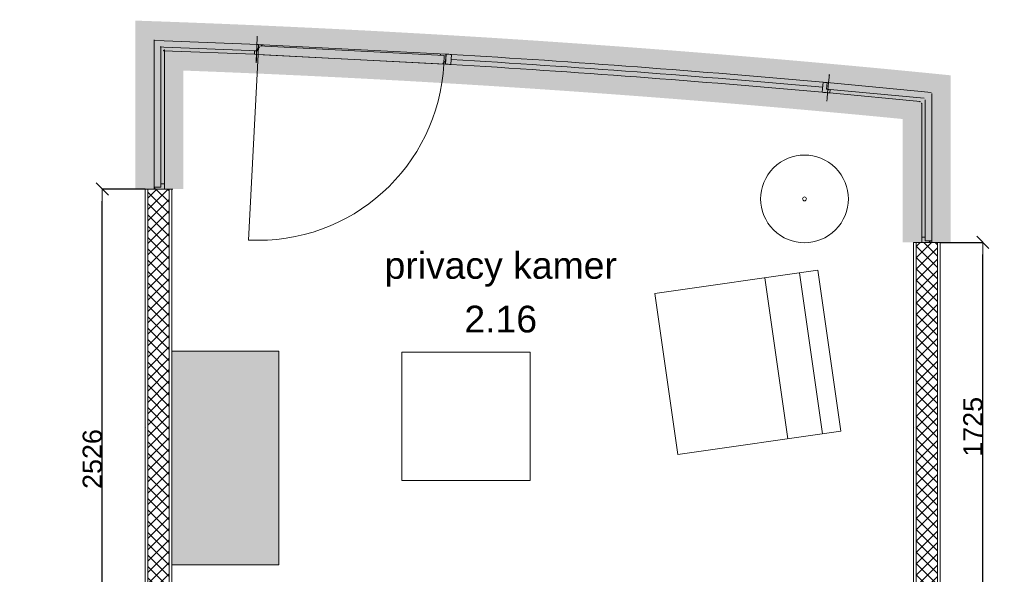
# Model space of a CAD drawing. Extents: x -238421 to 258165, y -34825 to 126331.
# Tile 22 of 239: x -197180 to -192575, y 39460 to 42054. Entities that reach past the tile are written whole.
import ezdxf

# ---------------------------------------------------------------- set-up
doc = ezdxf.new("R2010")
doc.units = 0
doc.header["$LTSCALE"] = 50
doc.linetypes.add('_ .', pattern=[190, 90, -50, 0, -50])
doc.layers.get('0').update_dxf_attribs({"linetype": 'CONTINUOUS'})
doc.layers.get('Defpoints').update_dxf_attribs({"linetype": 'CONTINUOUS'})
for name, color, linetype in [('00 Arc Simple systeem 2D arcering', 7, 'CONTINUOUS'), ('00 Ruimtenummer', 7, 'CONTINUOUS'), ('00 Simple', 7, 'CONTINUOUS'), ('00 Simple 2D arcering', 7, 'CONTINUOUS'), ('00 Simple Afdek-arcering', 7, 'CONTINUOUS'), ('00 Simple Deuren', 7, 'CONTINUOUS'), ('00 Simple Ramen', 7, 'CONTINUOUS'), ('22 Binnenwanden', 7, 'CONTINUOUS'), ('22 Binnenwanden Doorsnede-arcering', 7, 'CONTINUOUS'), ('22 Binnenwanden Laagscheidingslijnen', 7, 'CONTINUOUS'), ('82 Interieur', 7, 'CONTINUOUS'), ('82 Interieur Afdek-arcering', 7, 'CONTINUOUS'), ('A Stramien', 7, 'CONTINUOUS'), ('Tekst_dim 1_ 50', 7, 'CONTINUOUS'), ('WM5448--', 1, 'CONTINUOUS')]:
    doc.layers.add(name, color=color, linetype=linetype)
doc.styles.add('GENERATED_STYLE_1', font='ARIAL.TTF')
doc.dimstyles.new('GENERATED_STYLE__3', dxfattribs={"dimtxt": 89.999998, "dimasz": 57, "dimexe": 0.18, "dimexo": 0, "dimgap": 0.09, "dimtad": 1, "dimdec": 0, "dimzin": 0, "dimdsep": 46, "dimtxsty": 'GENERATED_STYLE_1', "dimblk": 'ARROWHEAD_6', "dimblk1": 'ARROWHEAD_6', "dimblk2": 'ARROWHEAD_6', "dimcen": 0.09, "dimclrd": 1, "dimclre": 1, "dimclrt": 2, "dimadec": 1, "dimazin": 0, "dimtfac": 1, "dimtdec": 4, "dimtmove": 0, "dimatfit": 3, "dimfxl": 0, "dimtolj": 1, "dimtzin": 0, "dimarcsym": 0})
pattern_1 = [(45, (0, 0), (-31.82, 31.82), [])]
pattern_2 = [(0, (0, 0), (0, 37.5), [0, -37.5])]
pattern_3 = [(45, (0, 0), (-26.516504, 26.516504), []), (135, (0, 0), (26.516504, 26.516504), [])]

# ---------------------------------------------------------------- blocks, each defined once
blk = doc.blocks.new('Slab_1_2', base_point=(28933.8, 14942.9))
at = {"layer": '82 Interieur Afdek-arcering', "linetype": 'Continuous', "lineweight": 0}
blk.add_hatch(color=255, dxfattribs=at).paths.add_polyline_path([(28933.8, 14942.9), (28933.8, 13942.9), (28433.8, 13942.9), (28433.8, 14942.9)], flags=0)
at = {"layer": '82 Interieur', "color": 1, "linetype": 'Continuous', "lineweight": 0, "flags": 128}
blk.add_lwpolyline([(28933.8, 14942.9), (28933.8, 13942.9), (28433.8, 13942.9), (28433.8, 14942.9)], close=True, dxfattribs=at)
blk = doc.blocks.new('R gebogen 14 - gebogen kozijn_2')
at = {"layer": '00 Simple Ramen', "color": 1, "linetype": 'Continuous', "lineweight": 0}
for p, q in [((-897.4, -47), (-896, 0)), ((-896, 0), (-896.7, -47)), ((-896, 0), (-896.7, -47)), ((897.4, -47), (896, 0)), ((896, 0), (896.7, -47)), ((896, 0), (896.7, -47)), ((-871, -0.4), (-871.7, -47.4)), ((871, -0.4), (871.7, -47.4)), ((-896.7, -47), (-897.4, -47)), ((896.7, -47), (897.4, -47))]:
    blk.add_line(p, q, dxfattribs=at)
for radius, start, end in [(57289, 269.10389, 269.12889), (57289, 270.87111, 270.89611), (57312.5, 269.128889, 270.871111), (57289, 269.12889, 270.87111), (57336, 269.103886, 269.128889), (57336, 269.128889, 270.871111), (57336, 270.871111, 270.896114)]:
    blk.add_arc((0, 57282), radius, start, end, dxfattribs=at)
blk = doc.blocks.new('D1a bu h 15_3')
at = {"layer": '00 Simple 2D arcering', "linetype": 'Continuous', "lineweight": 0}
h = blk.add_hatch(dxfattribs=at)
h.set_pattern_fill('12_NAALDHOUT_0002', color=9, style=0, pattern_type=2)
h.set_pattern_definition(pattern_1)
h.paths.add_polyline_path([(-442.9, 0), (-442.5, -47), (-430, -47), (-430, 0)], flags=0)
h = blk.add_hatch(dxfattribs=at)
h.set_pattern_fill('12_NAALDHOUT_0002', color=9, style=0, pattern_type=2)
h.set_pattern_definition(pattern_1)
h.paths.add_polyline_path([(-430, 0), (-434.5, 0), (-434.5, -47), (-430, -47)], flags=0)
h = blk.add_hatch(dxfattribs=at)
h.set_pattern_fill('12_NAALDHOUT_0002', color=9, style=0, pattern_type=2)
h.set_pattern_definition(pattern_1)
h.paths.add_polyline_path([(-434.5, -7), (-434.5, 0), (-417.5, 0), (-417.5, -7)], flags=0)
h = blk.add_hatch(dxfattribs=at)
h.set_pattern_fill('12_NAALDHOUT_0002', color=9, style=0, pattern_type=2)
h.set_pattern_definition(pattern_1)
h.paths.add_polyline_path([(434.5, -7), (417.5, -7), (417.5, 0), (434.5, 0)], flags=0)
h = blk.add_hatch(dxfattribs=at)
h.set_pattern_fill('12_NAALDHOUT_0002', color=9, style=0, pattern_type=2)
h.set_pattern_definition(pattern_1)
h.paths.add_polyline_path([(442.9, 0), (430, 0), (430, -47), (442.5, -47)], flags=0)
h = blk.add_hatch(dxfattribs=at)
h.set_pattern_fill('12_NAALDHOUT_0002', color=9, style=0, pattern_type=2)
h.set_pattern_definition(pattern_1)
h.paths.add_polyline_path([(434.5, 0), (430, 0), (430, -47), (434.5, -47)], flags=0)
at = {"layer": '00 Simple Deuren', "color": 1, "linetype": 'Continuous', "lineweight": 0}
for p, q in [((-442.9, 0), (442.9, 0)), ((-442.5, -47), (-442.9, 0)), ((-417.5, -7), (-417.5, 0)), ((417.5, -7), (417.5, 0)), ((442.5, -47), (442.9, 0)), ((434.5, -7), (-434.5, -7)), ((-434.5, -7), (-434.5, -47)), ((434.5, -47), (434.5, -7)), ((-442.5, -47), (442.5, -47)), ((-434.5, -47), (434.5, -47))]:
    blk.add_line(p, q, dxfattribs=at)
at = {"layer": '00 Simple Deuren', "color": 9, "linetype": 'Continuous', "lineweight": 0}
blk.add_line((-434.5, -47), (-434.5, -916), dxfattribs=at)
blk.add_arc((-434.5, -47), 869, 270, 0, dxfattribs=at)
blk = doc.blocks.new('Wall_45_2', base_point=(31497.2, 16112.4))
at = {"layer": '00 Simple Afdek-arcering', "linetype": 'Continuous', "lineweight": 0}
blk.add_hatch(color=255, dxfattribs=at).paths.add_polyline_path([(31497.2, 16112.4), (31500.7, 16151.2), (31505, 16198), (31508.5, 16236.8, 0.00782), (29718.9, 16371), (29716.6, 16332.1), (29713.8, 16285.2), (29711.5, 16246.2, -0.00782)], flags=0)
at = {"layer": '00 Simple', "color": 1, "linetype": 'Continuous', "lineweight": 0}
for p, q in [((28832, 16377.6), (28833.2, 16404.1)), ((28833.2, 16404.1), (28833.7, 16416.6)), ((28830, 16330.7), (28832, 16377.6)), ((28828.3, 16291.7), (28828.8, 16304.2)), ((28828.8, 16304.2), (28830, 16330.7)), ((31505, 16198), (31507.4, 16224.4)), ((31507.4, 16224.4), (31508.5, 16236.8)), ((31500.7, 16151.2), (31505, 16198)), ((31497.2, 16112.4), (31498.3, 16124.8)), ((31498.3, 16124.8), (31500.7, 16151.2))]:
    blk.add_line(p, q, dxfattribs=at)
at = {"layer": '00 Simple Deuren', "color": 1, "linetype": 'Continuous', "lineweight": 0, "zscale": 1000, "rotation": 357.0517051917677}
blk.add_blockref('D1a bu h 15_3', (29274.3, 16354.8), dxfattribs=at)
at = {"layer": '00 Simple Ramen', "color": 1, "linetype": 'Continuous', "lineweight": 0, "zscale": 1000, "rotation": 175.7130345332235}
blk.add_blockref('R gebogen 14 - gebogen kozijn_2', (30607.3, 16218.2), dxfattribs=at)
blk = doc.blocks.new('Wall_46_2', base_point=(28371.3, 15701))
at = {"layer": '22 Binnenwanden Doorsnede-arcering', "linetype": 'Continuous', "lineweight": 0}
h = blk.add_hatch(dxfattribs=at)
h.set_pattern_fill('10_GIPS_0002', color=9, style=0, pattern_type=2)
h.set_pattern_definition(pattern_2)
h.paths.add_polyline_path([(28308.8, 15701), (28308.8, 13175.3), (28321.3, 13175.3), (28321.3, 15701)], flags=0)
h = blk.add_hatch(dxfattribs=at)
h.set_pattern_fill('13_45GR_ISOLATIE_0002', color=9, style=0, pattern_type=2)
h.set_pattern_definition(pattern_3)
h.paths.add_polyline_path([(28421.3, 13175.3), (28421.3, 15701), (28321.3, 15701), (28321.3, 13175.3)], flags=0)
h = blk.add_hatch(dxfattribs=at)
h.set_pattern_fill('10_GIPS_0002', color=9, style=0, pattern_type=2)
h.set_pattern_definition(pattern_2)
h.paths.add_polyline_path([(28433.8, 13175.3), (28433.8, 15701), (28421.3, 15701), (28421.3, 13175.3)], flags=0)
at = {"layer": '22 Binnenwanden', "color": 1, "linetype": 'Continuous', "lineweight": 0}
for p, q in [((28308.8, 15701), (28308.8, 13175.3)), ((28433.8, 15701), (28308.8, 15701)), ((28433.8, 13175.3), (28433.8, 15701))]:
    blk.add_line(p, q, dxfattribs=at)
at = {"layer": '22 Binnenwanden Laagscheidingslijnen', "color": 9, "linetype": 'Continuous', "lineweight": 0}
for p, q in [((28321.3, 15701), (28321.3, 13175.3)), ((28421.3, 13175.3), (28421.3, 15701))]:
    blk.add_line(p, q, dxfattribs=at)
blk = doc.blocks.new('Wall_47_2', base_point=(31964.3, 15451.5))
at = {"layer": '22 Binnenwanden Doorsnede-arcering', "linetype": 'Continuous', "lineweight": 0}
h = blk.add_hatch(dxfattribs=at)
h.set_pattern_fill('10_GIPS_0002', color=9, style=0, pattern_type=2)
h.set_pattern_definition(pattern_2)
h.paths.add_polyline_path([(31901.8, 15451.5), (31901.8, 13726.1), (31914.3, 13726.1), (31914.3, 15451.5)], flags=0)
h = blk.add_hatch(dxfattribs=at)
h.set_pattern_fill('13_45GR_ISOLATIE_0002', color=9, style=0, pattern_type=2)
h.set_pattern_definition(pattern_3)
h.paths.add_polyline_path([(32014.3, 13726.1), (32014.3, 15451.5), (31914.3, 15451.5), (31914.3, 13726.1)], flags=0)
h = blk.add_hatch(dxfattribs=at)
h.set_pattern_fill('10_GIPS_0002', color=9, style=0, pattern_type=2)
h.set_pattern_definition(pattern_2)
h.paths.add_polyline_path([(32026.8, 13726.1), (32026.8, 15451.5), (32014.3, 15451.5), (32014.3, 13726.1)], flags=0)
at = {"layer": '22 Binnenwanden', "color": 1, "linetype": 'Continuous', "lineweight": 0}
for p, q in [((31901.8, 15451.5), (31901.8, 13726.1)), ((32026.8, 15451.5), (31901.8, 15451.5)), ((32026.8, 13726.1), (32026.8, 15451.5))]:
    blk.add_line(p, q, dxfattribs=at)
at = {"layer": '22 Binnenwanden Laagscheidingslijnen', "color": 9, "linetype": 'Continuous', "lineweight": 0}
for p, q in [((31914.3, 15451.5), (31914.3, 13726.1)), ((32014.3, 13726.1), (32014.3, 15451.5))]:
    blk.add_line(p, q, dxfattribs=at)
blk = doc.blocks.new('R hoekraam glas-glas 15_8')
at = {"layer": '00 Simple 2D arcering', "linetype": 'Continuous', "lineweight": 0}
h = blk.add_hatch(dxfattribs=at)
h.set_pattern_fill('12_NAALDHOUT_0002', color=9, style=0, pattern_type=2)
h.set_pattern_definition(pattern_1)
h.paths.add_polyline_path([(-325, 0), (-317, 0), (-317, -30), (-300, -30), (-300, -47), (-325, -47)], flags=0)
at = {"layer": '00 Simple Ramen', "color": 1, "linetype": 'Continuous', "lineweight": 0}
for p, q in [((-325, 0), (-317, 0)), ((-325, -47), (-325, 0)), ((-325, 0), (-325, -47)), ((-317, 0), (-317, -30)), ((-317, 0), (325, 0)), ((325, 0), (372, 0)), ((-317, -30), (-300, -30)), ((-317, -30), (325, -30)), ((-317, -30), (325, -30)), ((-300, -30), (-300, -47)), ((325, -30), (342, -30)), ((-300, -47), (-325, -47)), ((325, -47), (-300, -47))]:
    blk.add_line(p, q, dxfattribs=at)
blk.add_point((325, -47), dxfattribs=at)
blk = doc.blocks.new('Wall_63_2', base_point=(32026.8, 15451.5))
at = {"layer": '00 Simple Afdek-arcering', "linetype": 'Continuous', "lineweight": 0}
blk.add_hatch(color=255, dxfattribs=at).paths.add_polyline_path([(32026.8, 16187.5), (31940.8, 16101.5), (31901.8, 16062.5), (31901.8, 15451.5), (31940.8, 15451.5), (31987.8, 15451.5), (32026.8, 15451.5)], flags=0)
at = {"layer": '00 Simple', "color": 1, "linetype": 'Continuous', "lineweight": 0}
for p, q in [((31914.3, 15451.5), (31901.8, 15451.5)), ((31940.8, 15451.5), (31914.3, 15451.5)), ((31987.8, 15451.5), (31940.8, 15451.5)), ((32014.3, 15451.5), (31987.8, 15451.5)), ((32026.8, 15451.5), (32014.3, 15451.5))]:
    blk.add_line(p, q, dxfattribs=at)
at = {"layer": '00 Simple Ramen', "color": 1, "linetype": 'Continuous', "lineweight": 0, "xscale": -1, "zscale": 1000, "rotation": 270.0000000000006}
blk.add_blockref('R hoekraam glas-glas 15_8', (31987.8, 15776.5), dxfattribs=at)
blk = doc.blocks.new('R hoekraam glas-glas 15_9')
at = {"layer": '00 Simple 2D arcering', "linetype": 'Continuous', "lineweight": 0}
h = blk.add_hatch(dxfattribs=at)
h.set_pattern_fill('12_NAALDHOUT_0002', color=9, style=0, pattern_type=2)
h.set_pattern_definition(pattern_1)
h.paths.add_polyline_path([(-217.1, -47), (-207.1, -47), (-207.1, -30), (-224.1, -30), (-224.1, 0), (-217.1, 0)], flags=0)
at = {"layer": '00 Simple Ramen', "color": 1, "linetype": 'Continuous', "lineweight": 0}
for p, q in [((-224.1, -30), (-224.1, 0)), ((-224.1, 0), (-217.1, 0)), ((-224.1, 0), (217.1, 0)), ((-217.1, 0), (-217.1, -47)), ((-217.1, 0), (-217.1, -47)), ((217.1, 0), (264.1, 0)), ((-207.1, -30), (-224.1, -30)), ((-224.1, -30), (217.1, -30)), ((-224.1, -30), (217.1, -30)), ((-207.1, -47), (-207.1, -30)), ((217.1, -30), (234.1, -30)), ((-217.1, -47), (-207.1, -47)), ((217.1, -47), (-207.1, -47))]:
    blk.add_line(p, q, dxfattribs=at)
blk.add_point((217.1, -47), dxfattribs=at)
blk = doc.blocks.new('Wall_64_2', base_point=(31509.1, 16236.8))
at = {"layer": '00 Simple Afdek-arcering', "linetype": 'Continuous', "lineweight": 0}
blk.add_hatch(color=255, dxfattribs=at).paths.add_polyline_path([(32026.8, 16187.5), (31509.1, 16236.8), (31505.4, 16197.9), (31500.9, 16151.2), (31497.2, 16112.3), (31890.6, 16074.9), (31933.1, 16110)], flags=0)
at = {"layer": '00 Simple', "color": 1, "linetype": 'Continuous', "lineweight": 0}
for p, q in [((31507.9, 16224.3), (31505.4, 16197.9)), ((31509.1, 16236.8), (31507.9, 16224.3)), ((31505.4, 16197.9), (31500.9, 16151.2)), ((31498.4, 16124.8), (31497.2, 16112.3)), ((31500.9, 16151.2), (31498.4, 16124.8))]:
    blk.add_line(p, q, dxfattribs=at)
at = {"layer": '00 Simple Ramen', "color": 1, "linetype": 'Continuous', "lineweight": 0, "zscale": 1000, "rotation": 354.5596268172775}
blk.add_blockref('R hoekraam glas-glas 15_9', (31721.5, 16177.4), dxfattribs=at)
blk = doc.blocks.new('R hoekraam glas-glas 15_10')
at = {"layer": '00 Simple 2D arcering', "linetype": 'Continuous', "lineweight": 0}
h = blk.add_hatch(dxfattribs=at)
h.set_pattern_fill('12_NAALDHOUT_0002', color=9, style=0, pattern_type=2)
h.set_pattern_definition(pattern_1)
h.paths.add_polyline_path([(-325, 0), (-317, 0), (-317, -30), (-300, -30), (-300, -47), (-325, -47)], flags=0)
at = {"layer": '00 Simple Ramen', "color": 1, "linetype": 'Continuous', "lineweight": 0}
for p, q in [((-325, 0), (-317, 0)), ((-325, -47), (-325, 0)), ((-325, 0), (-325, -47)), ((-317, 0), (-317, -30)), ((-317, 0), (325, 0)), ((325, 0), (372, 0)), ((-317, -30), (-300, -30)), ((-317, -30), (325, -30)), ((-317, -30), (325, -30)), ((-300, -30), (-300, -47)), ((325, -30), (342, -30)), ((-300, -47), (-325, -47)), ((325, -47), (-300, -47))]:
    blk.add_line(p, q, dxfattribs=at)
blk.add_point((325, -47), dxfattribs=at)
blk = doc.blocks.new('Wall_65_2', base_point=(28313.2, 15701))
at = {"layer": '00 Simple Afdek-arcering', "linetype": 'Continuous', "lineweight": 0}
blk.add_hatch(color=255, dxfattribs=at).paths.add_polyline_path([(28313.2, 16437), (28313.2, 15701), (28352.2, 15701), (28399.2, 15701), (28438.2, 15701), (28438.2, 16312), (28399.2, 16351)], flags=0)
at = {"layer": '00 Simple', "color": 1, "linetype": 'Continuous', "lineweight": 0}
for p, q in [((28313.2, 15701), (28325.7, 15701)), ((28325.7, 15701), (28352.2, 15701)), ((28352.2, 15701), (28399.2, 15701)), ((28399.2, 15701), (28425.7, 15701)), ((28425.7, 15701), (28438.2, 15701))]:
    blk.add_line(p, q, dxfattribs=at)
at = {"layer": '00 Simple Ramen', "color": 1, "linetype": 'Continuous', "lineweight": 0, "zscale": 1000, "rotation": 89.99999999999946}
blk.add_blockref('R hoekraam glas-glas 15_10', (28352.2, 16026), dxfattribs=at)
blk = doc.blocks.new('R hoekraam glas-glas 15_11')
at = {"layer": '00 Simple 2D arcering', "linetype": 'Continuous', "lineweight": 0}
h = blk.add_hatch(dxfattribs=at)
h.set_pattern_fill('12_NAALDHOUT_0002', color=9, style=0, pattern_type=2)
h.set_pattern_definition(pattern_1)
h.paths.add_polyline_path([(-217.5, -47), (-207.5, -47), (-207.5, -30), (-224.5, -30), (-224.5, 0), (-217.5, 0)], flags=0)
at = {"layer": '00 Simple Ramen', "color": 1, "linetype": 'Continuous', "lineweight": 0}
for p, q in [((-224.5, -30), (-224.5, 0)), ((-224.5, 0), (-217.5, 0)), ((-224.5, 0), (217.5, 0)), ((-217.5, 0), (-217.5, -47)), ((-217.5, 0), (-217.5, -47)), ((217.5, 0), (264.5, 0)), ((-207.5, -30), (-224.5, -30)), ((-224.5, -30), (217.5, -30)), ((-224.5, -30), (217.5, -30)), ((-207.5, -47), (-207.5, -30)), ((217.5, -30), (234.5, -30)), ((-217.5, -47), (-207.5, -47)), ((217.5, -47), (-207.5, -47))]:
    blk.add_line(p, q, dxfattribs=at)
blk.add_point((217.5, -47), dxfattribs=at)
blk = doc.blocks.new('Wall_66_2', base_point=(28313.2, 16437))
at = {"layer": '00 Simple Afdek-arcering', "linetype": 'Continuous', "lineweight": 0}
blk.add_hatch(color=255, dxfattribs=at).paths.add_polyline_path([(28313.2, 16437), (28395.7, 16347.7), (28433.2, 16307.2), (28828.9, 16291.7), (28830.4, 16330.7), (28832.2, 16377.6), (28833.8, 16416.6)], flags=0)
at = {"layer": '00 Simple', "color": 1, "linetype": 'Continuous', "lineweight": 0}
for p, q in [((28833.3, 16404.1), (28832.2, 16377.6)), ((28833.8, 16416.6), (28833.3, 16404.1)), ((28832.2, 16377.6), (28830.4, 16330.7)), ((28829.4, 16304.2), (28828.9, 16291.7)), ((28830.4, 16330.7), (28829.4, 16304.2))]:
    blk.add_line(p, q, dxfattribs=at)
at = {"layer": '00 Simple Ramen', "color": 1, "linetype": 'Continuous', "lineweight": 0, "xscale": -1, "zscale": 1000, "rotation": 357.7541555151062}
blk.add_blockref('R hoekraam glas-glas 15_11', (28614.9, 16386.1), dxfattribs=at)
blk = doc.blocks.new('Wall_86_2', base_point=(31247.9, 15799.8))
at = {"layer": '82 Interieur', "color": 1, "linetype": 'Continuous', "lineweight": 0}
blk.add_arc((31392.8, 15654.8), 205, 135, 315, dxfattribs=at)
at = {"layer": '82 Interieur', "color": 2, "linetype": 'Continuous', "lineweight": 0}
blk.add_arc((31392.8, 15654.8), 9, 135, 315, dxfattribs=at)
blk = doc.blocks.new('Wall_87_2', base_point=(31537.8, 15509.8))
at = {"layer": '82 Interieur', "color": 1, "linetype": 'Continuous', "lineweight": 0}
blk.add_arc((31392.8, 15654.8), 205, 315, 135, dxfattribs=at)
at = {"layer": '82 Interieur', "color": 2, "linetype": 'Continuous', "lineweight": 0}
blk.add_arc((31392.8, 15654.8), 9, 315, 135, dxfattribs=at)
blk = doc.blocks.new('Designstoel 03 15')
at = {"layer": '82 Interieur', "color": 1, "linetype": 'Continuous', "lineweight": 0}
for p, q in [((760, 770), (0, 770)), ((0, 770), (0, 0)), ((760, 0), (760, 770)), ((0, 683.5213), (760, 683.5213)), ((0, 519.0878), (760, 519.0878)), ((0, 0), (760, 0))]:
    blk.add_line(p, q, dxfattribs=at)
blk = doc.blocks.new('Bijzettafel 15+')
at = {"layer": '82 Interieur', "color": 1, "linetype": 'Continuous', "lineweight": 0}
for p, q in [((300, 300), (-300, 300)), ((-300, 300), (-300, -300)), ((300, -300), (300, 300)), ((-300, -300), (300, -300))]:
    blk.add_line(p, q, dxfattribs=at)
blk = doc.blocks.new('ARROWHEAD_6')
at = {"color": 0, "linetype": 'Continuous', "lineweight": 0}
for p, q in [((0, 0), (-1, 0)), ((-0.5, -0.5), (0.5, 0.5))]:
    blk.add_line(p, q, dxfattribs=at)
blk = doc.blocks.new('*D2662')
at = {"layer": 'Defpoints', "color": 0, "linetype": 'Continuous', "transparency": 16777216}
for p in [(-232835.2, 71423.1), (-232635.2, 71423.1), (-232635.2, 68897.4)]:
    blk.add_point(p, dxfattribs=at)
at = {"layer": 'Tekst_dim 1_ 50', "color": 1, "linetype": 'Continuous', "lineweight": -2, "transparency": 16777216}
for p, q in [((-232635.2, 71423.1), (-232835.4, 71423.1)), ((-232835.2, 68954.4), (-232835.2, 71366.1)), ((-232635.2, 68897.4), (-232835.4, 68897.4))]:
    blk.add_line(p, q, dxfattribs=at)
at = {"layer": 'Tekst_dim 1_ 50', "color": 1, "linetype": 'Continuous', "lineweight": -2, "transparency": 16777216, "xscale": 56.99999999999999, "yscale": 56.99999999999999, "zscale": 56.99999999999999}
for p, rotation in [((-232835.2, 71423.1), 90), ((-232835.2, 68897.4), 270)]:
    blk.add_blockref('ARROWHEAD_6', p, dxfattribs=dict(at, rotation=rotation))
at = {"layer": 'Tekst_dim 1_ 50', "color": 2, "linetype": 'Continuous', "lineweight": 0, "transparency": 16777216, "insert": (-232881.2, 70160.3), "char_height": 90, "attachment_point": 5, "rotation": 90, "style": 'GENERATED_STYLE_1'}
blk.add_mtext('\\A1;2526', dxfattribs=at)
blk = doc.blocks.new('*D2665')
at = {"layer": 'Defpoints', "color": 0, "linetype": 'Continuous', "transparency": 16777216}
for p in [(-228917.2, 71173.5), (-228717.2, 71173.5), (-228917.2, 69448.2)]:
    blk.add_point(p, dxfattribs=at)
at = {"layer": 'Tekst_dim 1_ 50', "color": 1, "linetype": 'Continuous', "lineweight": -2, "transparency": 16777216}
for p, q in [((-228917.2, 71173.5), (-228717, 71173.5)), ((-228717.2, 69505.2), (-228717.2, 71116.5)), ((-228917.2, 69448.2), (-228717, 69448.2))]:
    blk.add_line(p, q, dxfattribs=at)
at = {"layer": 'Tekst_dim 1_ 50', "color": 1, "linetype": 'Continuous', "lineweight": -2, "transparency": 16777216, "xscale": 56.99999999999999, "yscale": 56.99999999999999, "zscale": 56.99999999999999}
for p, rotation in [((-228717.2, 71173.5), 90), ((-228717.2, 69448.2), 270)]:
    blk.add_blockref('ARROWHEAD_6', p, dxfattribs=dict(at, rotation=rotation))
at = {"layer": 'Tekst_dim 1_ 50', "color": 2, "linetype": 'Continuous', "lineweight": 0, "transparency": 16777216, "insert": (-228763.2, 70310.9), "char_height": 90, "attachment_point": 5, "rotation": 90, "style": 'GENERATED_STYLE_1'}
blk.add_mtext('\\A1;1725', dxfattribs=at)
blk = doc.blocks.new('dasg')
at = {"layer": '00 Arc Simple systeem 2D arcering', "linetype": 'Continuous', "lineweight": 0}
blk.add_hatch(color=15, dxfattribs=at).paths.add_polyline_path([(-232680.5, 71423.1), (-232680.5, 72210.8, -0.016643), (-228867.2, 71954.8), (-228867.2, 71173.5), (-229092.2, 71173.5), (-229092.2, 71750.5, 0.01498), (-232456.2, 71977.2), (-232456.2, 71423.1)], flags=0)
at = {"layer": 'A Stramien', "color": 9, "linetype": '_ .', "lineweight": 0, "flags": 128}
for points in [[(-232630.9, 63309.5), (-232630.9, 93947.6)], [(-229037.9, 63309.5), (-229037.9, 93947.6)]]:
    blk.add_lwpolyline(points, dxfattribs=at)
for points in [[(-214381.2, 70692), (-232620.2, 67887.9, -0.123), (-260004.9, 72069.7)], [(-214381.2, 70292), (-232620.2, 67487.9, -0.123), (-260004.9, 71669.7)]]:
    blk.add_lwpolyline(points, format="xyb", dxfattribs=at)
at = {"layer": '00 Simple', "color": 1, "lineweight": 0}
for name, p in [('Wall_65_2', (-232630.8, 71423.1)), ('Wall_66_2', (-232630.8, 72159.1)), ('Wall_45_2', (-229446.8, 71834.4)), ('Wall_64_2', (-229434.9, 71958.9)), ('Wall_63_2', (-228917.2, 71173.5))]:
    blk.add_blockref(name, p, dxfattribs=at)
at = {"layer": '22 Binnenwanden', "color": 1, "lineweight": 0}
for name, p in [('Wall_46_2', (-232572.7, 71423.1)), ('Wall_47_2', (-228979.7, 71173.5))]:
    blk.add_blockref(name, p, dxfattribs=at)
at = {"layer": '82 Interieur', "color": 1, "lineweight": 0}
for name, p in [('Wall_87_2', (-229406.2, 71231.9)), ('Wall_86_2', (-229696.1, 71521.8))]:
    blk.add_blockref(name, p, dxfattribs=at)
at = {"layer": '82 Interieur', "color": 1, "linetype": 'Continuous', "lineweight": 0, "zscale": 1000, "rotation": 278.1575339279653}
blk.add_blockref('Designstoel 03 15', (-230250.7, 70934), dxfattribs=at)
at = {"layer": '82 Interieur', "color": 1, "linetype": 'Continuous', "lineweight": 0}
blk.add_blockref('Slab_1_2', (-232010.2, 70665), dxfattribs=at)
at = {"layer": '82 Interieur', "color": 1, "linetype": 'Continuous', "lineweight": 0, "xscale": -1, "zscale": 1000, "rotation": 90}
blk.add_blockref('Bijzettafel 15+', (-231133.9, 70360.3), dxfattribs=at)
at = {"layer": '00 Ruimtenummer', "color": 2, "linetype": 'Continuous', "lineweight": 0, "insert": (-230971.8, 70814), "char_height": 125, "attachment_point": 5, "style": 'GENERATED_STYLE_1'}
blk.add_mtext('{2.16}', dxfattribs=at)
at = {"layer": 'Tekst_dim 1_ 50', "color": 1, "linetype": 'Continuous', "lineweight": 0, "insert": (-230971.8, 71047), "char_height": 125, "attachment_point": 5, "style": 'GENERATED_STYLE_1'}
blk.add_mtext('{privacy kamer}', dxfattribs=at)
at = {"layer": 'Tekst_dim 1_ 50', "color": 1, "linetype": 'Continuous', "lineweight": 0}
for base, p1, p2, picture, middle in [((-232835.2, 71423.1), (-232635.2, 68897.4), (-232635.2, 71423.1), '*D2662', (-232881.2, 70160.3)), ((-228717.2, 71173.5), (-228917.2, 69448.2), (-228917.2, 71173.5), '*D2665', (-228763.2, 70310.9))]:
    dim = blk.add_linear_dim(base=base, p1=p1, p2=p2, angle=90, dimstyle='GENERATED_STYLE__3', dxfattribs=at)
    dim.commit()
    dim.dimension.update_dxf_attribs({"geometry": picture, "text_midpoint": middle})

msp = doc.modelspace()

# ---------------------------------------------------------------- block references
at = {"layer": 'WM5448--'}
msp.add_blockref('dasg', (36041.72169, -30160.8573), dxfattribs=at)

doc.saveas('drawing.dxf')
